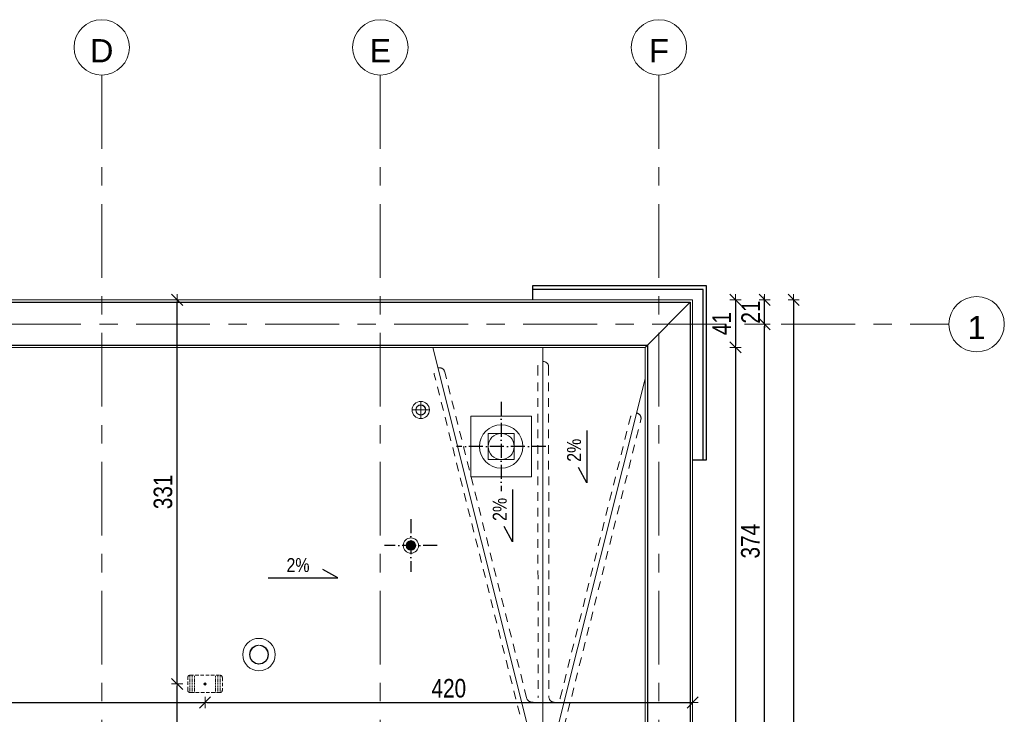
# Model space of a CAD drawing. Header units: centimetres. Extents: x 4120 to 19220, y -7417 to 180.
# Tile 6 of 223: x 6954 to 7803, y -4281 to -3682. Entities that reach past the tile are written whole.
import ezdxf

# ---------------------------------------------------------------- set-up
doc = ezdxf.new("R2010")
doc.units = ezdxf.units.CM
for name, pattern in [('1_VERDECKT', [15, 10, -5]), ('ACAD_ISO10W100', [18, 12, -3, 0, -3]), ('ArcadiaLine12069523096232300848', [20, 10, -10]), ('ArcadiaLine2077533452649863992', [0]), ('DASH', [0.75, 0.5, -0.25]), ('JIS_02_0.7', [1.35, 0.75, -0.6]), ('Linia siatki', [22.225, 12.7, -3.175, 3.175, -3.175])]:
    doc.linetypes.add(name, pattern=pattern)
doc.layers.add('A-Wymiarowanie', color=7, linetype='Continuous', lineweight=15, true_color=0x474747)
for name, color, linetype in [('a_blenda elewacyjna', 1, 'Continuous'), ('A_opisy', 7, 'Continuous'), ('A_Ściany', 2, 'Continuous')]:
    doc.layers.add(name, color=color, linetype=linetype)
for name, color, linetype, lineweight in [('A_Dach', 4, 'Continuous', 13), ('A_Osie', 8, 'Continuous', 9), ('A_Wymiary', 8, 'Continuous', 9), ('Instalacje elektryczne', 1, 'Continuous', 20)]:
    doc.layers.add(name, color=color, linetype=linetype, lineweight=lineweight)
doc.styles.add('ARAL', font='ARIALN.TTF', dxfattribs={"height": 0.12})
doc.styles.add('Arial', font='arial.ttf', dxfattribs={"height": 25})
doc.styles.add('marcin', font='arial.ttf', dxfattribs={"width": 0.8, "height": 16})
doc.dimstyles.new('WYM A PROJEKT', dxfattribs={"dimscale": 2, "dimtxt": 16, "dimasz": 0.8, "dimexe": 6, "dimexo": 30, "dimgap": 2, "dimtad": 1, "dimdec": 0, "dimzin": 9, "dimdsep": 46, "dimtxsty": 'marcin', "dimblk": 'WW', "dimcen": 0, "dimdle": 6, "dimse1": 1, "dimse2": 1, "dimclrt": 7, "dimadec": 0, "dimazin": 0, "dimtfac": 1, "dimtdec": 0, "dimtix": 1, "dimtmove": 2, "dimatfit": 3, "dimldrblk": 'WW', "dimfxl": 1, "dimtolj": 1, "dimtzin": 0, "dimarcsym": 0})

# ---------------------------------------------------------------- blocks, each defined once
blk = doc.blocks.new('Siatka - M_Symbol siatki - okrąg-24584-4 Piętro 2 bud 2 parter bud 1')
at = {"layer": 'A_Osie', "color": 7}
blk.add_circle((0, 0), 4.77, dxfattribs=at)
blk = doc.blocks.new('WW')
at = {"color": 80, "ltscale": 2}
blk.add_line((3, 3), (-3, -3), dxfattribs=at)
at = {"ltscale": 2}
for p, q in [((-3, 0), (3, 0)), ((0, -3), (0, 3))]:
    blk.add_line(p, q, dxfattribs=at)
blk = doc.blocks.new('*D2218')
at = {"layer": 'A_Wymiary', "color": 0, "lineweight": -2}
blk.add_line((7621.08, -3925.33), (7621.08, -5501.13), dxfattribs=at)
at = {"layer": 'Defpoints', "color": 0}
for p in [(7534.08, -3923.73), (7534.08, -5502.73), (7621.08, -5502.73)]:
    blk.add_point(p, dxfattribs=at)
at = {"layer": 'A_Wymiary', "color": 0, "lineweight": -2, "xscale": 1.6, "yscale": 1.6, "zscale": 1.6}
for p, rotation in [((7621.08, -3923.73), 90), ((7621.08, -5502.73), 270)]:
    blk.add_blockref('WW', p, dxfattribs=dict(at, rotation=rotation))
at = {"layer": 'A_Wymiary', "color": 7, "insert": (7608.91, -4713.23), "char_height": 16, "attachment_point": 5, "rotation": 90, "style": 'marcin'}
blk.add_mtext('\\A1;1579', dxfattribs=at)
blk = doc.blocks.new('*D2220')
at = {"layer": 'A_Wymiary', "color": 0, "lineweight": -2}
blk.add_line((7571.08, -3925.33), (7571.08, -3963.13), dxfattribs=at)
at = {"layer": 'Defpoints', "color": 0}
for p in [(7534.08, -3923.73), (7493.08, -3964.73), (7571.08, -3964.73)]:
    blk.add_point(p, dxfattribs=at)
at = {"layer": 'A_Wymiary', "color": 0, "lineweight": -2, "xscale": 1.6, "yscale": 1.6, "zscale": 1.6}
for p, rotation in [((7571.08, -3923.73), 90), ((7571.08, -3964.73), 270)]:
    blk.add_blockref('WW', p, dxfattribs=dict(at, rotation=rotation))
at = {"layer": 'A_Wymiary', "color": 7, "insert": (7559.04, -3944.23), "char_height": 16, "attachment_point": 5, "rotation": 90, "style": 'marcin'}
blk.add_mtext('\\A1;41', dxfattribs=at)
blk = doc.blocks.new('*D2221')
at = {"layer": 'A_Wymiary', "color": 0, "lineweight": -2}
blk.add_line((7571.08, -3966.33), (7571.08, -5460.13), dxfattribs=at)
at = {"layer": 'Defpoints', "color": 0}
for p in [(7493.08, -3964.73), (7493.08, -5461.73), (7571.08, -5461.73)]:
    blk.add_point(p, dxfattribs=at)
at = {"layer": 'A_Wymiary', "color": 0, "lineweight": -2, "xscale": 1.6, "yscale": 1.6, "zscale": 1.6}
for p, rotation in [((7571.08, -3964.73), 90), ((7571.08, -5461.73), 270)]:
    blk.add_blockref('WW', p, dxfattribs=dict(at, rotation=rotation))
at = {"layer": 'A_Wymiary', "color": 7, "insert": (7558.91, -4713.23), "char_height": 16, "attachment_point": 5, "rotation": 90, "style": 'marcin'}
blk.add_mtext('\\A1;1497', dxfattribs=at)
blk = doc.blocks.new('*D2227')
at = {"layer": 'A_Wymiary', "color": 0, "lineweight": -2}
blk.add_line((7596.08, -4317.13), (7596.08, -3946.33), dxfattribs=at)
at = {"layer": 'Defpoints', "color": 0}
for p in [(7571.08, -3944.73), (7596.08, -3944.73), (7571.08, -4318.73)]:
    blk.add_point(p, dxfattribs=at)
at = {"layer": 'A_Wymiary', "color": 0, "lineweight": -2, "xscale": 1.6, "yscale": 1.6, "zscale": 1.6}
for p, rotation in [((7596.08, -3944.73), 90), ((7596.08, -4318.73), 270)]:
    blk.add_blockref('WW', p, dxfattribs=dict(at, rotation=rotation))
at = {"layer": 'A_Wymiary', "color": 7, "insert": (7583.91, -4131.73), "char_height": 16, "attachment_point": 5, "rotation": 90, "style": 'marcin'}
blk.add_mtext('\\A1;374', dxfattribs=at)
blk = doc.blocks.new('*D2228')
at = {"layer": 'A_Wymiary', "color": 0, "lineweight": -2}
for p, q in [((7596.08, -3922.13), (7596.08, -3920.53)), ((7596.08, -3944.73), (7596.08, -3923.73)), ((7596.08, -3946.33), (7596.08, -3947.93))]:
    blk.add_line(p, q, dxfattribs=at)
at = {"layer": 'Defpoints', "color": 0}
for p in [(7571.08, -3923.73), (7596.08, -3923.73), (7571.08, -3944.73)]:
    blk.add_point(p, dxfattribs=at)
at = {"layer": 'A_Wymiary', "color": 0, "lineweight": -2, "xscale": 1.6, "yscale": 1.6, "zscale": 1.6}
for p, rotation in [((7596.08, -3923.73), 270), ((7596.08, -3944.73), 90)]:
    blk.add_blockref('WW', p, dxfattribs=dict(at, rotation=rotation))
at = {"layer": 'A_Wymiary', "color": 7, "insert": (7584.04, -3934.23), "char_height": 16, "attachment_point": 5, "rotation": 90, "style": 'marcin'}
blk.add_mtext('\\A1;21', dxfattribs=at)
blk = doc.blocks.new('W2')
at = {"color": 8, "linetype": 'ACAD_ISO10W100', "lineweight": 25}
for p, q in [((0, 38.53), (0, -38.53)), ((-38.53, 0), (38.53, 0))]:
    blk.add_line(p, q, dxfattribs=at)
at = {"color": 8}
for p, q in [((26.25, 26.25), (-26.25, 26.25)), ((-26.25, 26.25), (-26.25, -26.25)), ((26.25, -26.25), (26.25, 26.25)), ((-11.25, -11.25), (-11.25, 11.25)), ((-11.25, 11.25), (11.25, 11.25)), ((11.25, 11.25), (-11.25, 11.25)), ((-11.25, 11.25), (-11.25, -11.25)), ((-11.25, -11.25), (-11.25, 11.25)), ((-11.25, 11.25), (11.25, 11.25)), ((11.25, 11.25), (11.25, -11.25)), ((11.25, -11.25), (11.25, 11.25)), ((11.25, 11.25), (11.25, -11.25)), ((11.25, -11.25), (-11.25, -11.25)), ((-11.25, -11.25), (11.25, -11.25)), ((11.25, -11.25), (-11.25, -11.25)), ((-26.25, -26.25), (26.25, -26.25))]:
    blk.add_line(p, q, dxfattribs=at)
at = {"color": 5}
blk.add_circle((0, 0), 11.25, dxfattribs=at)
for start, end in [(0, 180), (180, 0)]:
    blk.add_arc((0, 0), 18.75, start, end, dxfattribs=at)
blk = doc.blocks.new('K1')
h = blk.add_hatch(color=3)
h.dxf.hatch_style = 1
edge = h.paths.add_edge_path()
edge.add_ellipse((0, 0), major_axis=(4.1, 0), ratio=1, start_angle=0, end_angle=360)
at = {"color": 8, "linetype": 'ACAD_ISO10W100', "lineweight": 25}
for p, q in [((0, 22.67), (0, -22.67)), ((-22.67, 0), (22.67, 0))]:
    blk.add_line(p, q, dxfattribs=at)
at = {"color": 3}
for radius in [6.6, 4.1]:
    blk.add_circle((0, 0), radius, dxfattribs=at)
blk = doc.blocks.new('A$C6513251F')
at = {"color": 3, "linetype": 'ArcadiaLine12069523096232300848', "lineweight": 18}
for p, q in [((1103.09, -271.01), (1100.47, -271.8)), ((1105.82, -270.74), (1103.09, -271.01)), ((1108.56, -271.01), (1105.82, -270.74)), ((1111.18, -271.8), (1108.56, -271.01)), ((1092.89, -279.38), (1092.09, -282.01)), ((1094.18, -276.96), (1092.89, -279.38)), ((1095.93, -274.84), (1094.18, -276.96)), ((1098.05, -273.1), (1095.93, -274.84)), ((1100.47, -271.8), (1098.05, -273.1)), ((1100.03, -278.94), (1098.25, -281.6)), ((1100.03, -278.94), (1098.25, -281.6)), ((1098.25, -281.6), (1100.03, -278.94)), ((1100.03, -278.94), (1098.25, -281.6)), ((1100.03, -278.94), (1098.25, -281.6)), ((1100.03, -278.94), (1098.25, -281.6)), ((1098.25, -281.6), (1100.03, -278.94)), ((1098.25, -281.6), (1100.03, -278.94)), ((1098.43, -281.68), (1100.17, -279.08)), ((1100.17, -279.08), (1098.9, -280.74)), ((1098.9, -280.74), (1100.17, -279.08)), ((1102.69, -277.16), (1100.03, -278.94)), ((1102.69, -277.16), (1100.03, -278.94)), ((1100.03, -278.94), (1102.69, -277.16)), ((1102.69, -277.16), (1100.03, -278.94)), ((1102.69, -277.16), (1100.03, -278.94)), ((1100.03, -278.94), (1102.69, -277.16)), ((1100.03, -278.94), (1102.69, -277.16)), ((1100.17, -279.08), (1102.76, -277.35)), ((1101.82, -277.81), (1100.17, -279.08)), ((1100.17, -279.08), (1101.82, -277.81)), ((1103.75, -277.01), (1101.82, -277.81)), ((1101.82, -277.81), (1103.75, -277.01)), ((1105.82, -276.54), (1102.69, -277.16)), ((1105.82, -276.54), (1102.69, -277.16)), ((1102.69, -277.16), (1105.82, -276.54)), ((1105.82, -276.54), (1102.69, -277.16)), ((1105.82, -276.54), (1102.69, -277.16)), ((1102.69, -277.16), (1105.82, -276.54)), ((1102.69, -277.16), (1105.82, -276.54)), ((1102.76, -277.35), (1105.82, -276.74)), ((1105.82, -276.74), (1103.75, -277.01)), ((1103.75, -277.01), (1105.82, -276.74)), ((1105.82, -276.54), (1105.52, -276.54)), ((1105.52, -276.54), (1105.82, -276.54)), ((1105.82, -276.54), (1105.67, -276.57)), ((1108.96, -277.16), (1105.82, -276.54)), ((1108.96, -277.16), (1105.82, -276.54)), ((1105.82, -276.54), (1108.96, -277.16)), ((1108.96, -277.16), (1105.82, -276.54)), ((1105.82, -276.54), (1108.96, -277.16)), ((1105.82, -276.54), (1108.96, -277.16)), ((1105.82, -276.74), (1108.89, -277.35)), ((1107.9, -277.01), (1105.82, -276.74)), ((1105.82, -276.74), (1107.9, -277.01)), ((1109.82, -277.81), (1107.9, -277.01)), ((1107.9, -277.01), (1109.82, -277.81)), ((1108.89, -277.35), (1111.48, -279.08)), ((1111.62, -278.94), (1108.96, -277.16)), ((1111.62, -278.94), (1108.96, -277.16)), ((1108.96, -277.16), (1111.62, -278.94)), ((1111.62, -278.94), (1108.96, -277.16)), ((1111.62, -278.94), (1108.96, -277.16)), ((1108.96, -277.16), (1111.62, -278.94)), ((1108.96, -277.16), (1111.62, -278.94)), ((1111.48, -279.08), (1109.82, -277.81)), ((1109.82, -277.81), (1111.48, -279.08)), ((1113.6, -273.1), (1111.18, -271.8)), ((1111.48, -279.08), (1113.22, -281.68)), ((1112.75, -280.74), (1111.48, -279.08)), ((1111.48, -279.08), (1112.75, -280.74)), ((1113.4, -281.6), (1111.62, -278.94)), ((1113.4, -281.6), (1111.62, -278.94)), ((1111.62, -278.94), (1113.4, -281.6)), ((1113.4, -281.6), (1111.62, -278.94)), ((1113.4, -281.6), (1111.62, -278.94)), ((1111.62, -278.94), (1113.4, -281.6)), ((1111.62, -278.94), (1113.4, -281.6)), ((1115.72, -274.84), (1113.6, -273.1)), ((1117.47, -276.96), (1115.72, -274.84)), ((1118.76, -279.38), (1117.47, -276.96)), ((1119.56, -282.01), (1118.76, -279.38)), ((1092.09, -282.01), (1091.82, -284.74)), ((1091.82, -284.74), (1092.09, -287.47)), ((1092.09, -287.47), (1092.89, -290.1)), ((1098.25, -281.6), (1097.62, -284.74)), ((1098.25, -281.6), (1097.62, -284.74)), ((1097.62, -284.74), (1098.25, -281.6)), ((1098.25, -281.6), (1097.62, -284.74)), ((1098.25, -281.6), (1097.62, -284.74)), ((1098.25, -281.6), (1097.62, -284.74)), ((1097.62, -284.74), (1098.25, -281.6)), ((1097.62, -284.74), (1098.25, -281.6)), ((1097.62, -284.74), (1098.25, -287.88)), ((1097.62, -284.74), (1098.25, -287.88)), ((1098.25, -287.88), (1097.62, -284.74)), ((1097.62, -284.74), (1098.25, -287.88)), ((1097.62, -284.74), (1098.25, -287.88)), ((1097.62, -284.74), (1098.25, -287.88)), ((1098.25, -287.88), (1097.62, -284.74)), ((1098.25, -287.88), (1097.62, -284.74)), ((1097.82, -284.74), (1098.43, -281.68)), ((1098.1, -282.67), (1097.82, -284.74)), ((1097.82, -284.74), (1098.1, -282.67)), ((1098.37, -287.45), (1097.82, -284.74)), ((1097.82, -284.74), (1098.1, -286.81)), ((1098.1, -286.81), (1097.82, -284.74)), ((1098.9, -280.74), (1098.1, -282.67)), ((1098.1, -282.67), (1098.9, -280.74)), ((1098.1, -286.81), (1098.37, -287.45)), ((1098.9, -288.74), (1098.1, -286.81)), ((1098.25, -287.88), (1100.03, -290.54)), ((1098.25, -287.88), (1100.03, -290.54)), ((1100.03, -290.54), (1098.25, -287.88)), ((1098.25, -287.88), (1100.03, -290.54)), ((1098.25, -287.88), (1100.03, -290.54)), ((1098.25, -287.88), (1100.03, -290.54)), ((1100.03, -290.54), (1098.25, -287.88)), ((1100.03, -290.54), (1098.25, -287.88)), ((1098.43, -287.8), (1098.37, -287.45)), ((1098.37, -287.45), (1098.63, -288.09)), ((1098.63, -288.09), (1098.43, -287.8)), ((1100.17, -290.39), (1098.63, -288.09)), ((1098.63, -288.09), (1098.9, -288.74)), ((1113.02, -288.09), (1111.48, -290.39)), ((1111.62, -290.54), (1113.4, -287.88)), ((1111.62, -290.54), (1113.4, -287.88)), ((1113.4, -287.88), (1111.62, -290.54)), ((1111.62, -290.54), (1113.4, -287.88)), ((1111.62, -290.54), (1113.4, -287.88)), ((1113.4, -287.88), (1111.62, -290.54)), ((1113.4, -287.88), (1111.62, -290.54)), ((1113.55, -282.67), (1112.75, -280.74)), ((1112.75, -280.74), (1113.55, -282.67)), ((1113.55, -286.81), (1112.75, -288.74)), ((1112.75, -288.74), (1113.02, -288.09)), ((1113.02, -288.09), (1113.28, -287.46)), ((1113.22, -287.8), (1113.02, -288.09)), ((1113.22, -281.68), (1113.82, -284.74)), ((1113.28, -287.46), (1113.22, -287.8)), ((1113.82, -284.74), (1113.28, -287.46)), ((1113.28, -287.46), (1113.55, -286.81)), ((1114.02, -284.74), (1113.4, -281.6)), ((1114.02, -284.74), (1113.4, -281.6)), ((1113.4, -281.6), (1114.02, -284.74)), ((1114.02, -284.74), (1113.4, -281.6)), ((1114.02, -284.74), (1113.4, -281.6)), ((1113.4, -281.6), (1114.02, -284.74)), ((1113.4, -281.6), (1114.02, -284.74)), ((1113.4, -287.88), (1114.02, -284.74)), ((1113.4, -287.88), (1114.02, -284.74)), ((1114.02, -284.74), (1113.4, -287.88)), ((1113.4, -287.88), (1114.02, -284.74)), ((1113.4, -287.88), (1114.02, -284.74)), ((1114.02, -284.74), (1113.4, -287.88)), ((1114.02, -284.74), (1113.4, -287.88)), ((1113.82, -284.74), (1113.55, -282.67)), ((1113.55, -282.67), (1113.82, -284.74)), ((1113.55, -286.81), (1113.82, -284.74)), ((1113.82, -284.74), (1113.55, -286.81)), ((1118.76, -290.1), (1119.56, -287.47)), ((1119.82, -284.74), (1119.56, -282.01)), ((1119.56, -287.47), (1119.82, -284.74)), ((1092.89, -290.1), (1094.18, -292.52)), ((1094.18, -292.52), (1095.93, -294.64)), ((1095.93, -294.64), (1098.05, -296.38)), ((1098.05, -296.38), (1100.47, -297.67)), ((1098.9, -288.74), (1100.17, -290.39)), ((1100.17, -290.39), (1098.9, -288.74)), ((1100.03, -290.54), (1102.69, -292.31)), ((1100.03, -290.54), (1102.69, -292.31)), ((1102.69, -292.31), (1100.03, -290.54)), ((1100.03, -290.54), (1102.69, -292.31)), ((1100.03, -290.54), (1102.69, -292.31)), ((1100.03, -290.54), (1102.69, -292.31)), ((1102.69, -292.31), (1100.03, -290.54)), ((1102.69, -292.31), (1100.03, -290.54)), ((1102.47, -291.93), (1100.17, -290.39)), ((1100.17, -290.39), (1100.17, -290.39)), ((1100.17, -290.39), (1100.17, -290.39)), ((1100.17, -290.39), (1100.17, -290.39)), ((1100.17, -290.39), (1101.82, -291.67)), ((1101.82, -291.67), (1100.17, -290.39)), ((1101.82, -291.67), (1102.47, -291.93)), ((1103.75, -292.47), (1101.82, -291.67)), ((1102.76, -292.13), (1102.47, -291.93)), ((1102.47, -291.93), (1103.11, -292.2)), ((1102.69, -292.31), (1105.82, -292.94)), ((1102.69, -292.31), (1105.82, -292.94)), ((1105.82, -292.94), (1102.69, -292.31)), ((1102.69, -292.31), (1104.35, -292.64)), ((1102.69, -292.31), (1105.82, -292.94)), ((1102.69, -292.31), (1105.82, -292.94)), ((1105.82, -292.94), (1102.69, -292.31)), ((1105.82, -292.94), (1102.69, -292.31)), ((1103.11, -292.2), (1102.76, -292.13)), ((1105.82, -292.74), (1103.11, -292.2)), ((1103.11, -292.2), (1103.75, -292.47)), ((1103.75, -292.47), (1105.82, -292.74)), ((1105.82, -292.74), (1103.75, -292.47)), ((1105.52, -292.94), (1105.82, -292.94)), ((1105.82, -292.94), (1105.52, -292.94)), ((1105.67, -292.91), (1105.82, -292.94)), ((1108.54, -292.2), (1105.82, -292.74)), ((1105.82, -292.94), (1108.96, -292.31)), ((1105.82, -292.94), (1108.96, -292.31)), ((1108.96, -292.31), (1105.82, -292.94)), ((1105.82, -292.94), (1108.96, -292.31)), ((1108.96, -292.31), (1105.82, -292.94)), ((1108.96, -292.31), (1105.82, -292.94)), ((1105.82, -292.74), (1107.9, -292.47)), ((1107.9, -292.47), (1105.82, -292.74)), ((1109.82, -291.67), (1107.9, -292.47)), ((1107.9, -292.47), (1108.54, -292.2)), ((1108.54, -292.2), (1109.18, -291.93)), ((1108.89, -292.13), (1108.54, -292.2)), ((1109.18, -291.93), (1108.89, -292.13)), ((1108.96, -292.31), (1111.62, -290.54)), ((1108.96, -292.31), (1111.62, -290.54)), ((1111.62, -290.54), (1108.96, -292.31)), ((1108.96, -292.31), (1111.62, -290.54)), ((1108.96, -292.31), (1111.62, -290.54)), ((1111.62, -290.54), (1108.96, -292.31)), ((1111.62, -290.54), (1108.96, -292.31)), ((1111.48, -290.39), (1109.18, -291.93)), ((1109.18, -291.93), (1109.82, -291.67)), ((1109.82, -291.67), (1111.48, -290.39)), ((1111.48, -290.39), (1109.82, -291.67)), ((1111.18, -297.67), (1113.6, -296.38)), ((1111.48, -290.39), (1112.75, -288.74)), ((1112.75, -288.74), (1111.48, -290.39)), ((1113.6, -296.38), (1115.72, -294.64)), ((1115.72, -294.64), (1117.47, -292.52)), ((1117.47, -292.52), (1118.76, -290.1)), ((1100.47, -297.67), (1103.09, -298.47)), ((1103.09, -298.47), (1105.82, -298.74)), ((1105.82, -298.74), (1108.56, -298.47)), ((1108.56, -298.47), (1111.18, -297.67))]:
    blk.add_line(p, q, dxfattribs=at)
at = {"color": 3, "linetype": 'ArcadiaLine2077533452649863992', "lineweight": 18}
for p, q in [((1100.47, -271.8), (1103.09, -271.01)), ((1103.09, -271.01), (1105.82, -270.74)), ((1105.82, -270.74), (1108.56, -271.01)), ((1108.56, -271.01), (1111.18, -271.8)), ((1092.09, -282.01), (1092.89, -279.38)), ((1092.89, -279.38), (1094.18, -276.96)), ((1094.18, -276.96), (1095.93, -274.84)), ((1095.93, -274.84), (1098.05, -273.1)), ((1098.05, -273.1), (1100.47, -271.8)), ((1111.18, -271.8), (1113.6, -273.1)), ((1113.6, -273.1), (1115.72, -274.84)), ((1115.72, -274.84), (1117.47, -276.96)), ((1117.47, -276.96), (1118.76, -279.38)), ((1118.76, -279.38), (1119.56, -282.01)), ((1091.82, -284.74), (1092.09, -282.01)), ((1092.09, -287.47), (1091.82, -284.74)), ((1092.89, -290.1), (1092.09, -287.47)), ((1119.56, -287.47), (1118.76, -290.1)), ((1119.56, -282.01), (1119.82, -284.74)), ((1119.82, -284.74), (1119.56, -287.47)), ((1094.18, -292.52), (1092.89, -290.1)), ((1095.93, -294.64), (1094.18, -292.52)), ((1098.05, -296.38), (1095.93, -294.64)), ((1100.47, -297.67), (1098.05, -296.38)), ((1113.6, -296.38), (1111.18, -297.67)), ((1115.72, -294.64), (1113.6, -296.38)), ((1117.47, -292.52), (1115.72, -294.64)), ((1118.76, -290.1), (1117.47, -292.52)), ((1103.09, -298.47), (1100.47, -297.67)), ((1105.82, -298.74), (1103.09, -298.47)), ((1108.56, -298.47), (1105.82, -298.74)), ((1111.18, -297.67), (1108.56, -298.47))]:
    blk.add_line(p, q, dxfattribs=at)
blk = doc.blocks.new('zabezp')
at = {"layer": 'A-Wymiarowanie', "true_color": 0x291af9}
h = blk.add_hatch(color=180, dxfattribs=at)
h.dxf.hatch_style = 1
h.paths.add_polyline_path([(-16112.59, 5302.07, 1), (-16114.59, 5302.07, 1)])
at = {"layer": 'A-Wymiarowanie', "color": 180, "linetype": '1_VERDECKT', "ltscale": 0.3, "true_color": 0x291af9}
blk.add_lwpolyline([(-16128.51, 5307.51), (-16128.51, 5296.63, 0.414214), (-16126.51, 5294.63), (-16100.67, 5294.63, 0.414214), (-16098.67, 5296.63), (-16098.67, 5307.51, 0.414214), (-16100.67, 5309.51), (-16126.51, 5309.51, 0.414214)], format="xyb", close=True, dxfattribs=at)
at = {"layer": 'A-Wymiarowanie', "color": 180, "linetype": 'DASH', "ltscale": 2, "true_color": 0x291af9}
for points in [[(-16126.73, 5309.51), (-16126.73, 5294.63)], [(-16124.73, 5309.51), (-16124.73, 5294.63)], [(-16122.73, 5309.51), (-16122.73, 5294.63)], [(-16104.44, 5309.51), (-16104.44, 5294.63)], [(-16102.44, 5309.51), (-16102.44, 5294.63)], [(-16100.44, 5309.51), (-16100.44, 5294.63)]]:
    blk.add_lwpolyline(points, dxfattribs=at)
at = {"layer": 'A-Wymiarowanie', "color": 180, "true_color": 0x291af9}
blk.add_circle((-16113.59, 5302.07), 1, dxfattribs=at)
blk = doc.blocks.new('*D2515')
at = {"layer": 'A_Wymiary', "color": 0, "lineweight": -2}
blk.add_line((7090.08, -4711.13), (7090.08, -4256.33), dxfattribs=at)
at = {"layer": 'Defpoints', "color": 0}
for p in [(7090.08, -4254.73), (7114.08, -4254.73), (7114.08, -4712.73)]:
    blk.add_point(p, dxfattribs=at)
at = {"layer": 'A_Wymiary', "color": 0, "lineweight": -2, "xscale": 1.6, "yscale": 1.6, "zscale": 1.6}
for p, rotation in [((7090.08, -4254.73), 90), ((7090.08, -4712.73), 270)]:
    blk.add_blockref('WW', p, dxfattribs=dict(at, rotation=rotation))
at = {"layer": 'A_Wymiary', "color": 7, "insert": (7077.91, -4483.73), "char_height": 16, "attachment_point": 5, "rotation": 90, "style": 'marcin'}
blk.add_mtext('\\A1;458', dxfattribs=at)
blk = doc.blocks.new('*D2516')
at = {"layer": 'A_Wymiary', "color": 0, "lineweight": -2}
blk.add_line((7090.08, -4253.13), (7090.08, -3925.33), dxfattribs=at)
at = {"layer": 'Defpoints', "color": 0}
for p in [(7090.08, -3923.73), (7114.08, -3923.73), (7114.08, -4254.73)]:
    blk.add_point(p, dxfattribs=at)
at = {"layer": 'A_Wymiary', "color": 0, "lineweight": -2, "xscale": 1.6, "yscale": 1.6, "zscale": 1.6}
for p, rotation in [((7090.08, -3923.73), 90), ((7090.08, -4254.73), 270)]:
    blk.add_blockref('WW', p, dxfattribs=dict(at, rotation=rotation))
at = {"layer": 'A_Wymiary', "color": 7, "insert": (7077.91, -4089.23), "char_height": 16, "attachment_point": 5, "rotation": 90, "style": 'marcin'}
blk.add_mtext('\\A1;331', dxfattribs=at)
blk = doc.blocks.new('*D2518')
at = {"layer": 'A_Wymiary', "color": 0, "lineweight": -2}
blk.add_line((6697.68, -4270.72), (7112.48, -4270.72), dxfattribs=at)
at = {"layer": 'Defpoints', "color": 0}
for p in [(6696.08, -4254.73), (7114.08, -4254.73), (7114.08, -4270.72)]:
    blk.add_point(p, dxfattribs=at)
at = {"layer": 'A_Wymiary', "color": 0, "lineweight": -2, "xscale": 1.6, "yscale": 1.6, "zscale": 1.6, "rotation": 180.0000000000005}
blk.add_blockref('WW', (6696.08, -4270.72), dxfattribs=at)
at = {"layer": 'A_Wymiary', "color": 0, "lineweight": -2, "xscale": 1.6, "yscale": 1.6, "zscale": 1.6}
blk.add_blockref('WW', (7114.08, -4270.72), dxfattribs=at)
at = {"layer": 'A_Wymiary', "color": 7, "insert": (6905.08, -4258.55), "char_height": 16, "attachment_point": 5, "style": 'marcin'}
blk.add_mtext('\\A1;418', dxfattribs=at)
blk = doc.blocks.new('*D2519')
at = {"layer": 'A_Wymiary', "color": 0, "lineweight": -2}
blk.add_line((7115.68, -4270.73), (7532.48, -4270.73), dxfattribs=at)
at = {"layer": 'Defpoints', "color": 0}
for p in [(7114.08, -4254.73), (7534.08, -4270.73), (7534.08, -4270.73)]:
    blk.add_point(p, dxfattribs=at)
at = {"layer": 'A_Wymiary', "color": 0, "lineweight": -2, "xscale": 1.6, "yscale": 1.6, "zscale": 1.6, "rotation": 180}
blk.add_blockref('WW', (7114.08, -4270.73), dxfattribs=at)
at = {"layer": 'A_Wymiary', "color": 0, "lineweight": -2, "xscale": 1.6, "yscale": 1.6, "zscale": 1.6}
blk.add_blockref('WW', (7534.08, -4270.73), dxfattribs=at)
at = {"layer": 'A_Wymiary', "color": 7, "insert": (7324.08, -4258.57), "char_height": 16, "attachment_point": 5, "style": 'marcin'}
blk.add_mtext('\\A1;420', dxfattribs=at)

msp = doc.modelspace()

# ---------------------------------------------------------------- linework, layer by layer
at = {"layer": 'a_blenda elewacyjna'}
for points in [[(7534.08, -4061.73), (7546.08, -4061.73), (7546.08, -3911.73), (7396.08, -3911.73), (7396.08, -3923.73)], [(7534.08, -4061.73), (7543.08, -4061.73), (7543.08, -3914.73), (7396.08, -3914.73), (7396.08, -3923.73)]]:
    msp.add_lwpolyline(points, dxfattribs=at)
at = {"layer": 'A_Dach', "color": 8}
for p in [(7310.33, -3964.73), (7405.08, -3964.73), (7493.08, -3991.73)]:
    msp.add_line(p, (7405.08, -4343.73), dxfattribs=at)
at = {"layer": 'A_Dach', "color": 3, "linetype": 'ArcadiaLine12069523096232300848', "lineweight": 18}
for p, q in [((7298.47, -4011.34), (7297.08, -4011.77)), ((7299.92, -4011.2), (7298.47, -4011.34)), ((7301.37, -4011.34), (7299.92, -4011.2)), ((7302.76, -4011.77), (7301.37, -4011.34)), ((7292.5, -4018.62), (7292.64, -4017.17)), ((7292.64, -4020.07), (7292.5, -4018.62)), ((7293.06, -4015.78), (7292.64, -4017.17)), ((7292.64, -4020.07), (7293.06, -4021.46)), ((7293.75, -4014.5), (7293.06, -4015.78)), ((7294.67, -4013.38), (7293.75, -4014.5)), ((7295.8, -4012.45), (7294.67, -4013.38)), ((7295.9, -4016.96), (7295.57, -4018.62)), ((7295.9, -4016.96), (7295.57, -4018.62)), ((7295.57, -4018.62), (7295.9, -4016.96)), ((7295.9, -4016.96), (7295.57, -4018.62)), ((7295.9, -4016.96), (7295.57, -4018.62)), ((7295.9, -4016.96), (7295.57, -4018.62)), ((7295.57, -4018.62), (7295.9, -4016.96)), ((7295.57, -4018.62), (7295.9, -4016.96)), ((7295.57, -4018.62), (7295.9, -4020.28)), ((7295.57, -4018.62), (7295.9, -4020.28)), ((7295.9, -4020.28), (7295.57, -4018.62)), ((7295.57, -4018.62), (7295.9, -4020.28)), ((7295.57, -4018.62), (7295.9, -4020.28)), ((7295.57, -4018.62), (7295.9, -4020.28)), ((7295.9, -4020.28), (7295.57, -4018.62)), ((7295.9, -4020.28), (7295.57, -4018.62)), ((7295.68, -4018.62), (7296, -4017)), ((7295.82, -4017.52), (7295.68, -4018.62)), ((7295.68, -4018.62), (7295.82, -4017.52)), ((7295.97, -4020.06), (7295.68, -4018.62)), ((7295.68, -4018.62), (7295.82, -4019.72)), ((7295.82, -4019.72), (7295.68, -4018.62)), ((7297.08, -4011.77), (7295.8, -4012.45)), ((7296.25, -4016.5), (7295.82, -4017.52)), ((7295.82, -4017.52), (7296.25, -4016.5)), ((7295.82, -4019.72), (7295.97, -4020.06)), ((7296.25, -4020.74), (7295.82, -4019.72)), ((7296.85, -4015.55), (7295.9, -4016.96)), ((7296.85, -4015.55), (7295.9, -4016.96)), ((7295.9, -4016.96), (7296.85, -4015.55)), ((7296.85, -4015.55), (7295.9, -4016.96)), ((7296.85, -4015.55), (7295.9, -4016.96)), ((7296.85, -4015.55), (7295.9, -4016.96)), ((7295.9, -4016.96), (7296.85, -4015.55)), ((7295.9, -4016.96), (7296.85, -4015.55)), ((7296, -4020.24), (7295.97, -4020.06)), ((7295.97, -4020.06), (7296.11, -4020.4)), ((7296, -4017), (7296.92, -4015.62)), ((7296.92, -4015.62), (7296.25, -4016.5)), ((7296.25, -4016.5), (7296.92, -4015.62)), ((7298.26, -4014.61), (7296.85, -4015.55)), ((7298.26, -4014.61), (7296.85, -4015.55)), ((7296.85, -4015.55), (7298.26, -4014.61)), ((7298.26, -4014.61), (7296.85, -4015.55)), ((7298.26, -4014.61), (7296.85, -4015.55)), ((7296.85, -4015.55), (7298.26, -4014.61)), ((7296.85, -4015.55), (7298.26, -4014.61)), ((7296.92, -4015.62), (7298.3, -4014.7)), ((7297.8, -4014.95), (7296.92, -4015.62)), ((7296.92, -4015.62), (7297.8, -4014.95)), ((7298.82, -4014.53), (7297.8, -4014.95)), ((7297.8, -4014.95), (7298.82, -4014.53)), ((7299.92, -4014.28), (7298.26, -4014.61)), ((7299.92, -4014.28), (7298.26, -4014.61)), ((7298.26, -4014.61), (7299.92, -4014.28)), ((7299.92, -4014.28), (7298.26, -4014.61)), ((7299.92, -4014.28), (7298.26, -4014.61)), ((7298.26, -4014.61), (7299.92, -4014.28)), ((7298.26, -4014.61), (7299.92, -4014.28)), ((7298.3, -4014.7), (7299.92, -4014.38)), ((7299.92, -4014.38), (7298.82, -4014.53)), ((7298.82, -4014.53), (7299.92, -4014.38)), ((7299.92, -4014.28), (7299.76, -4014.28)), ((7299.76, -4014.28), (7299.92, -4014.28)), ((7299.92, -4014.28), (7299.84, -4014.29)), ((7301.58, -4014.61), (7299.92, -4014.28)), ((7301.58, -4014.61), (7299.92, -4014.28)), ((7299.92, -4014.28), (7301.58, -4014.61)), ((7301.58, -4014.61), (7299.92, -4014.28)), ((7299.92, -4014.28), (7301.58, -4014.61)), ((7299.92, -4014.28), (7301.58, -4014.61)), ((7299.92, -4014.38), (7301.54, -4014.7)), ((7301.02, -4014.53), (7299.92, -4014.38)), ((7299.92, -4014.38), (7301.02, -4014.53)), ((7302.04, -4014.95), (7301.02, -4014.53)), ((7301.02, -4014.53), (7302.04, -4014.95)), ((7301.54, -4014.7), (7302.92, -4015.62)), ((7302.99, -4015.55), (7301.58, -4014.61)), ((7302.99, -4015.55), (7301.58, -4014.61)), ((7301.58, -4014.61), (7302.99, -4015.55)), ((7302.99, -4015.55), (7301.58, -4014.61)), ((7302.99, -4015.55), (7301.58, -4014.61)), ((7301.58, -4014.61), (7302.99, -4015.55)), ((7301.58, -4014.61), (7302.99, -4015.55)), ((7302.92, -4015.62), (7302.04, -4014.95)), ((7302.04, -4014.95), (7302.92, -4015.62)), ((7304.04, -4012.45), (7302.76, -4011.77)), ((7302.92, -4015.62), (7303.84, -4017)), ((7303.59, -4016.5), (7302.92, -4015.62)), ((7302.92, -4015.62), (7303.59, -4016.5)), ((7303.93, -4016.96), (7302.99, -4015.55)), ((7303.93, -4016.96), (7302.99, -4015.55)), ((7302.99, -4015.55), (7303.93, -4016.96)), ((7303.93, -4016.96), (7302.99, -4015.55)), ((7303.93, -4016.96), (7302.99, -4015.55)), ((7302.99, -4015.55), (7303.93, -4016.96)), ((7302.99, -4015.55), (7303.93, -4016.96)), ((7304.01, -4017.52), (7303.59, -4016.5)), ((7303.59, -4016.5), (7304.01, -4017.52)), ((7304.01, -4019.72), (7303.59, -4020.74)), ((7303.73, -4020.4), (7303.87, -4020.06)), ((7303.84, -4017), (7304.16, -4018.62)), ((7303.87, -4020.06), (7303.84, -4020.24)), ((7304.16, -4018.62), (7303.87, -4020.06)), ((7303.87, -4020.06), (7304.01, -4019.72)), ((7304.26, -4018.62), (7303.93, -4016.96)), ((7304.26, -4018.62), (7303.93, -4016.96)), ((7303.93, -4016.96), (7304.26, -4018.62)), ((7304.26, -4018.62), (7303.93, -4016.96)), ((7304.26, -4018.62), (7303.93, -4016.96)), ((7303.93, -4016.96), (7304.26, -4018.62)), ((7303.93, -4016.96), (7304.26, -4018.62)), ((7303.93, -4020.28), (7304.26, -4018.62)), ((7303.93, -4020.28), (7304.26, -4018.62)), ((7304.26, -4018.62), (7303.93, -4020.28)), ((7303.93, -4020.28), (7304.26, -4018.62)), ((7303.93, -4020.28), (7304.26, -4018.62)), ((7304.26, -4018.62), (7303.93, -4020.28)), ((7304.26, -4018.62), (7303.93, -4020.28)), ((7304.16, -4018.62), (7304.01, -4017.52)), ((7304.01, -4017.52), (7304.16, -4018.62)), ((7304.01, -4019.72), (7304.16, -4018.62)), ((7304.16, -4018.62), (7304.01, -4019.72)), ((7305.17, -4013.38), (7304.04, -4012.45)), ((7306.09, -4014.5), (7305.17, -4013.38)), ((7306.77, -4015.78), (7306.09, -4014.5)), ((7307.2, -4017.17), (7306.77, -4015.78)), ((7306.77, -4021.46), (7307.2, -4020.07)), ((7307.34, -4018.62), (7307.2, -4017.17)), ((7307.2, -4020.07), (7307.34, -4018.62)), ((7293.06, -4021.46), (7293.75, -4022.74)), ((7293.75, -4022.74), (7294.67, -4023.87)), ((7294.67, -4023.87), (7295.8, -4024.79)), ((7295.8, -4024.79), (7297.08, -4025.48)), ((7295.9, -4020.28), (7296.85, -4021.69)), ((7295.9, -4020.28), (7296.85, -4021.69)), ((7296.85, -4021.69), (7295.9, -4020.28)), ((7295.9, -4020.28), (7296.85, -4021.69)), ((7295.9, -4020.28), (7296.85, -4021.69)), ((7295.9, -4020.28), (7296.85, -4021.69)), ((7296.85, -4021.69), (7295.9, -4020.28)), ((7296.85, -4021.69), (7295.9, -4020.28)), ((7296.11, -4020.4), (7296, -4020.24)), ((7296.92, -4021.62), (7296.11, -4020.4)), ((7296.11, -4020.4), (7296.25, -4020.74)), ((7296.25, -4020.74), (7296.92, -4021.62)), ((7296.92, -4021.62), (7296.25, -4020.74)), ((7296.85, -4021.69), (7298.26, -4022.64)), ((7296.85, -4021.69), (7298.26, -4022.64)), ((7298.26, -4022.64), (7296.85, -4021.69)), ((7296.85, -4021.69), (7298.26, -4022.64)), ((7296.85, -4021.69), (7298.26, -4022.64)), ((7296.85, -4021.69), (7298.26, -4022.64)), ((7298.26, -4022.64), (7296.85, -4021.69)), ((7298.26, -4022.64), (7296.85, -4021.69)), ((7298.14, -4022.44), (7296.92, -4021.62)), ((7296.92, -4021.62), (7296.92, -4021.62)), ((7296.92, -4021.62), (7296.92, -4021.62)), ((7296.92, -4021.62), (7296.92, -4021.62)), ((7296.92, -4021.62), (7297.8, -4022.29)), ((7297.8, -4022.29), (7296.92, -4021.62)), ((7297.08, -4025.48), (7298.47, -4025.9)), ((7297.8, -4022.29), (7298.14, -4022.44)), ((7298.82, -4022.72), (7297.8, -4022.29)), ((7298.3, -4022.54), (7298.14, -4022.44)), ((7298.14, -4022.44), (7298.48, -4022.58)), ((7298.26, -4022.64), (7299.92, -4022.97)), ((7298.26, -4022.64), (7299.92, -4022.97)), ((7299.92, -4022.97), (7298.26, -4022.64)), ((7298.26, -4022.64), (7299.14, -4022.81)), ((7298.26, -4022.64), (7299.92, -4022.97)), ((7298.26, -4022.64), (7299.92, -4022.97)), ((7299.92, -4022.97), (7298.26, -4022.64)), ((7299.92, -4022.97), (7298.26, -4022.64)), ((7298.48, -4022.58), (7298.3, -4022.54)), ((7298.47, -4025.9), (7299.92, -4026.04)), ((7299.92, -4022.86), (7298.48, -4022.58)), ((7298.48, -4022.58), (7298.82, -4022.72)), ((7298.82, -4022.72), (7299.92, -4022.86)), ((7299.92, -4022.86), (7298.82, -4022.72)), ((7299.76, -4022.97), (7299.92, -4022.97)), ((7299.92, -4022.97), (7299.76, -4022.97)), ((7299.84, -4022.95), (7299.92, -4022.97)), ((7301.36, -4022.58), (7299.92, -4022.86)), ((7299.92, -4022.97), (7301.58, -4022.64)), ((7299.92, -4022.97), (7301.58, -4022.64)), ((7301.58, -4022.64), (7299.92, -4022.97)), ((7299.92, -4022.97), (7301.58, -4022.64)), ((7301.58, -4022.64), (7299.92, -4022.97)), ((7301.58, -4022.64), (7299.92, -4022.97)), ((7299.92, -4022.86), (7301.02, -4022.72)), ((7301.02, -4022.72), (7299.92, -4022.86)), ((7299.92, -4026.04), (7301.37, -4025.9)), ((7302.04, -4022.29), (7301.02, -4022.72)), ((7301.02, -4022.72), (7301.36, -4022.58)), ((7301.36, -4022.58), (7301.7, -4022.44)), ((7301.54, -4022.54), (7301.36, -4022.58)), ((7301.37, -4025.9), (7302.76, -4025.48)), ((7301.7, -4022.44), (7301.54, -4022.54)), ((7301.58, -4022.64), (7302.99, -4021.69)), ((7301.58, -4022.64), (7302.99, -4021.69)), ((7302.99, -4021.69), (7301.58, -4022.64)), ((7301.58, -4022.64), (7302.99, -4021.69)), ((7301.58, -4022.64), (7302.99, -4021.69)), ((7302.99, -4021.69), (7301.58, -4022.64)), ((7302.99, -4021.69), (7301.58, -4022.64)), ((7302.92, -4021.62), (7301.7, -4022.44)), ((7301.7, -4022.44), (7302.04, -4022.29)), ((7302.04, -4022.29), (7302.92, -4021.62)), ((7302.92, -4021.62), (7302.04, -4022.29)), ((7302.76, -4025.48), (7304.04, -4024.79)), ((7303.73, -4020.4), (7302.92, -4021.62)), ((7302.92, -4021.62), (7303.59, -4020.74)), ((7303.59, -4020.74), (7302.92, -4021.62)), ((7302.99, -4021.69), (7303.93, -4020.28)), ((7302.99, -4021.69), (7303.93, -4020.28)), ((7303.93, -4020.28), (7302.99, -4021.69)), ((7302.99, -4021.69), (7303.93, -4020.28)), ((7302.99, -4021.69), (7303.93, -4020.28)), ((7303.93, -4020.28), (7302.99, -4021.69)), ((7303.93, -4020.28), (7302.99, -4021.69)), ((7303.59, -4020.74), (7303.73, -4020.4)), ((7303.84, -4020.24), (7303.73, -4020.4)), ((7304.04, -4024.79), (7305.17, -4023.87)), ((7305.17, -4023.87), (7306.09, -4022.74)), ((7306.09, -4022.74), (7306.77, -4021.46))]:
    msp.add_line(p, q, dxfattribs=at)
at = {"layer": 'A_Dach', "color": 3, "linetype": 'ArcadiaLine2077533452649863992', "lineweight": 18}
for p, q in [((7297.08, -4011.77), (7298.47, -4011.34)), ((7298.47, -4011.34), (7299.92, -4011.2)), ((7299.92, -4011.2), (7301.37, -4011.34)), ((7301.37, -4011.34), (7302.76, -4011.77)), ((7292.64, -4017.17), (7292.5, -4018.62)), ((7292.5, -4018.62), (7292.64, -4020.07)), ((7292.64, -4017.17), (7293.06, -4015.78)), ((7293.06, -4021.46), (7292.64, -4020.07)), ((7293.06, -4015.78), (7293.75, -4014.5)), ((7293.75, -4014.5), (7294.67, -4013.38)), ((7294.67, -4013.38), (7295.8, -4012.45)), ((7295.8, -4012.45), (7297.08, -4011.77)), ((7302.76, -4011.77), (7304.04, -4012.45)), ((7304.04, -4012.45), (7305.17, -4013.38)), ((7305.17, -4013.38), (7306.09, -4014.5)), ((7306.09, -4014.5), (7306.77, -4015.78)), ((7306.77, -4015.78), (7307.2, -4017.17)), ((7307.2, -4020.07), (7306.77, -4021.46)), ((7307.2, -4017.17), (7307.34, -4018.62)), ((7307.34, -4018.62), (7307.2, -4020.07)), ((7293.75, -4022.74), (7293.06, -4021.46)), ((7294.67, -4023.87), (7293.75, -4022.74)), ((7295.8, -4024.79), (7294.67, -4023.87)), ((7297.08, -4025.48), (7295.8, -4024.79)), ((7298.47, -4025.9), (7297.08, -4025.48)), ((7299.92, -4026.04), (7298.47, -4025.9)), ((7301.37, -4025.9), (7299.92, -4026.04)), ((7302.76, -4025.48), (7301.37, -4025.9)), ((7304.04, -4024.79), (7302.76, -4025.48)), ((7305.17, -4023.87), (7304.04, -4024.79)), ((7306.09, -4022.74), (7305.17, -4023.87)), ((7306.77, -4021.46), (7306.09, -4022.74))]:
    msp.add_line(p, q, dxfattribs=at)
at = {"layer": 'A_Dach', "color": 3}
for p, q in [((7299.92, -4011.2), (7299.92, -4026.04)), ((7292.5, -4018.62), (7307.34, -4018.62)), ((7292.5, -4018.62), (7307.34, -4018.62))]:
    msp.add_line(p, q, dxfattribs=at)
at = {"layer": 'A_Dach', "color": 4}
for points in [[(6939.06, -3923.73), (7534.08, -3923.73), (7534.08, -5502.73), (6276.08, -5502.73), (6276.08, -3923.73), (6871.09, -3923.73)], [(6939.06, -3964.73), (7493.08, -3964.73), (7493.08, -5461.73), (6317.08, -5461.73), (6317.08, -3964.73), (6871.09, -3964.73)]]:
    msp.add_lwpolyline(points, dxfattribs=at)
at = {"layer": 'A_Dach'}
msp.add_lwpolyline([(7532.08, -3925.73), (7493.08, -3964.73)], dxfattribs=at)
at = {"layer": 'A_opisy'}
for points in [[(7442.9, -4036.34), (7442.9, -4081.34), (7435.68, -4068.19)], [(7378.9, -4087.32), (7378.9, -4132.32), (7371.68, -4119.17)], [(7168.59, -4163.27), (7228.59, -4163.27), (7215.44, -4156.05)]]:
    msp.add_lwpolyline(points, dxfattribs=at)
at = {"layer": 'A_Osie', "linetype": 'Linia siatki', "ltscale": 5}
for p, q in [((7025.08, -3730), (7025.08, -5750.66)), ((7265.08, -3730), (7265.08, -5750.66)), ((7505.08, -3730), (7505.08, -5750.66)), ((6054.73, -3944.73), (7754.82, -3944.73))]:
    msp.add_line(p, q, dxfattribs=at)
at = {"layer": 'A_Ściany', "color": 8}
for points in [[(6939.06, -3925.73), (7532.08, -3925.73), (7532.08, -5500.73), (6278.08, -5500.73), (6278.08, -3925.73), (6871.09, -3925.73)], [(6939.06, -3962.73), (7495.08, -3962.73), (7495.08, -5463.73), (6315.08, -5463.73), (6315.08, -3962.73), (6871.09, -3962.73)]]:
    msp.add_lwpolyline(points, dxfattribs=at)
at = {"layer": 'Instalacje elektryczne', "linetype": 'JIS_02_0.7', "lineweight": 0, "ltscale": 10}
for p, q in [((7391.11, -4266.81), (7320.52, -3985.72)), ((7400.79, -3981.45), (7400.96, -4265.59)), ((7410.03, -3981.45), (7410.2, -4265.59)), ((7385.12, -4280.94), (7311.56, -3987.96)), ((7420.05, -4266.81), (7480.57, -4024.71)), ((7423.36, -4291.66), (7489.53, -4026.95))]:
    msp.add_line(p, q, dxfattribs=at)
for centre, radius, start, end in [((7405.41, -3981.45), 4.62, 0, 180), ((7316.04, -3986.84), 4.62, 14.03624, 194.03624), ((7485.05, -4025.83), 4.62, 345.96376, 165.96376), ((7395.96, -4265.59), 5, 194.03624, 0), ((7415.2, -4265.59), 5, 180, 345.96376)]:
    msp.add_arc(centre, radius, start, end, dxfattribs=at)

# ---------------------------------------------------------------- block references
at = {"layer": 'A-Wymiarowanie', "xscale": -1, "rotation": 180}
msp.add_blockref('zabezp', (23227.66, 1047.34), dxfattribs=at)
at = {"layer": 'A_Dach', "xscale": -1}
for name, p in [('W2', (7369.18, -4050.11)), ('K1', (7291.44, -4135.5))]:
    msp.add_blockref(name, p, dxfattribs=at)
at = {"layer": 'A_Dach', "color": 3}
msp.add_blockref('A$C6513251F', (6054.73, -3944.73), dxfattribs=at)

# ---------------------------------------------------------------- texts
at = {"layer": 'A_opisy', "linetype": 'Continuous', "ltscale": 0.5, "style": 'ARAL'}
for p in [(7437.95, -4063.29), (7373.95, -4114.27)]:
    msp.add_text('2%', height=12, rotation=90, dxfattribs=at).set_placement(p)
msp.add_text('2%', height=12, dxfattribs=at).set_placement((7184.25, -4158.32))
at = {"layer": 'A_Osie', "color": 1, "char_height": 20, "width": 4.9901, "attachment_point": 5, "line_spacing_factor": 0.941778, "style": 'Arial', "bg_fill": 3, "box_fill_scale": 1.25, "bg_fill_color": 256, "bg_fill_true_color": 13158600, "bg_fill_transparency": 0}
for s, insert in [('D', (7025.08, -3709)), ('E', (7265.08, -3709)), ('F', (7505.08, -3709)), ('1', (7778.7, -3947.6))]:
    msp.add_mtext(s, dxfattribs=dict(at, insert=insert))

# ---------------------------------------------------------------- dimensions: what is measured, and where the dimension line sits
at = {"layer": 'A_Wymiary'}
for base, p1, p2, picture, middle in [((7090.08, -3923.73), (7114.08, -4254.73), (7114.08, -3923.73), '*D2516', (7077.91, -4089.23)), ((7090.08, -4254.73), (7114.08, -4712.73), (7114.08, -4254.73), '*D2515', (7077.91, -4483.73))]:
    dim = msp.add_linear_dim(base=base, p1=p1, p2=p2, angle=90, dimstyle='WYM A PROJEKT', override={"dimdsep": 44}, dxfattribs=at)
    dim.commit()
    dim.dimension.update_dxf_attribs({"geometry": picture, "text_midpoint": middle})
at = {"layer": 'A_Wymiary', "color": 8}
for base, p1, p2, picture, middle in [((7571.08, -3964.73), (7534.08, -3923.73), (7493.08, -3964.73), '*D2220', (7559.04, -3944.23)), ((7596.08, -3923.73), (7571.08, -3944.73), (7571.08, -3923.73), '*D2228', (7584.04, -3934.23)), ((7596.08, -3944.73), (7571.08, -4318.73), (7571.08, -3944.73), '*D2227', (7583.91, -4131.73)), ((7571.08, -5461.73), (7493.08, -3964.73), (7493.08, -5461.73), '*D2221', (7558.91, -4713.23))]:
    dim = msp.add_linear_dim(base=base, p1=p1, p2=p2, angle=90, dimstyle='WYM A PROJEKT', override={"dimdsep": 44}, dxfattribs=at)
    dim.commit()
    dim.dimension.update_dxf_attribs({"geometry": picture, "text_midpoint": middle})
dim = msp.add_aligned_dim(p1=(7534.08, -3923.73), p2=(7534.08, -5502.73), distance=87, dimstyle='WYM A PROJEKT', override={"dimdsep": 44}, dxfattribs=at)
dim.commit()
dim.dimension.update_dxf_attribs({"geometry": '*D2218', "text_midpoint": (7608.91, -4713.23)})
at = {"layer": 'A_Wymiary'}
dim = msp.add_aligned_dim(p1=(6696.08, -4254.73), p2=(7114.08, -4254.73), distance=-15.99, dimstyle='WYM A PROJEKT', override={"dimdsep": 44}, dxfattribs=at)
dim.commit()
dim.dimension.update_dxf_attribs({"geometry": '*D2518', "text_midpoint": (6905.08, -4258.55)})
dim = msp.add_linear_dim(base=(7534.08, -4270.73), p1=(7114.08, -4254.73), p2=(7534.08, -4270.73), dimstyle='WYM A PROJEKT', override={"dimdsep": 44}, dxfattribs=at)
dim.commit()
dim.dimension.update_dxf_attribs({"geometry": '*D2519', "text_midpoint": (7324.08, -4258.57)})

# ---------------------------------------------------------------- next in the draw order: block references
at = {"layer": 'A_Osie', "color": 10, "lineweight": 5, "xscale": 4.999999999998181, "yscale": 4.999999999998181, "zscale": 4.999999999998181, "rotation": 270}
for p in [(7025.08, -3706.13), (7265.08, -3706.13), (7505.08, -3706.13), (7778.7, -3944.73)]:
    msp.add_blockref('Siatka - M_Symbol siatki - okrąg-24584-4 Piętro 2 bud 2 parter bud 1', p, dxfattribs=at)

doc.saveas('drawing.dxf')
